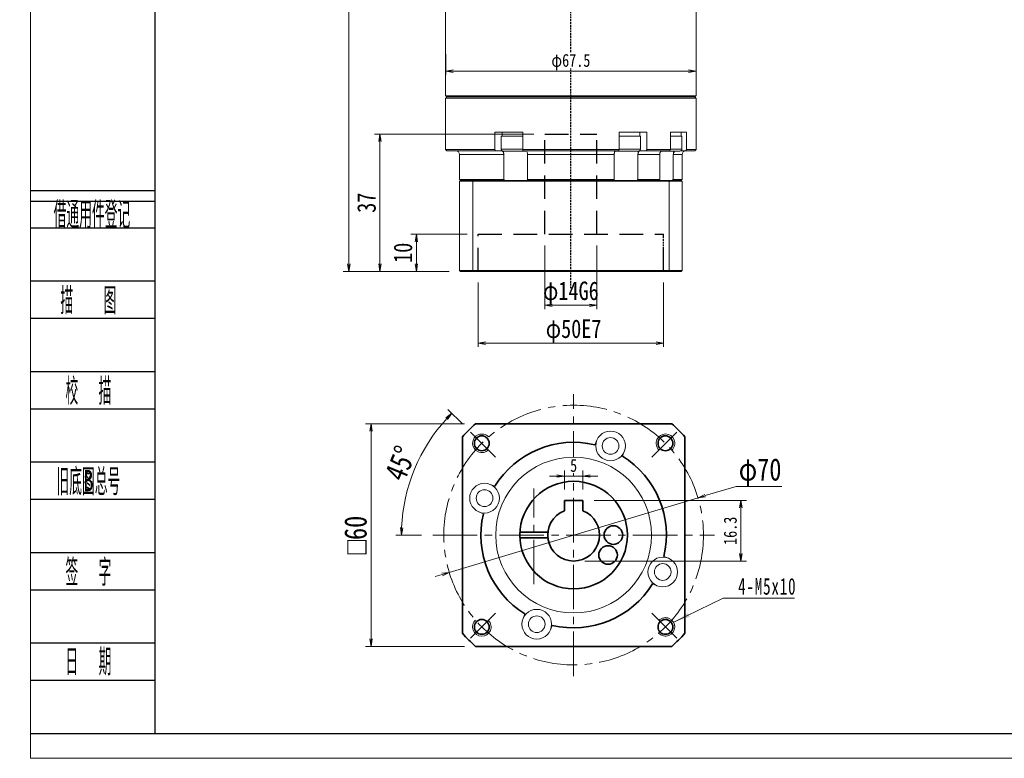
# Model space of a CAD drawing. Header units: millimetres. Extents: x -3 to 579, y 0 to 398.
# Tile 1 of 3: x -3 to 262, y 0 to 199. Entities that reach past the tile are written whole.
import ezdxf
from ezdxf.enums import TextEntityAlignment as Align

# ---------------------------------------------------------------- set-up
doc = ezdxf.new("R2010")
doc.units = ezdxf.units.MM
for name, pattern in [('DASHED', [0.75, 0.5, -0.25]), ('DASHED2', [9.525, 6.35, -3.175]), ('点画线', [18, 12, -2, 2, -2])]:
    doc.linetypes.add(name, pattern=pattern)
for name, color, linetype in [('2细线层', 4, 'Continuous'), ('4虚线层', 6, 'DASHED2'), ('6文字层', 3, 'Continuous')]:
    doc.layers.add(name, color=color, linetype=linetype)
for name, color, linetype, lineweight in [('EB0_1', 7, 'Continuous', 35), ('中心线层', 1, '点画线', 18), ('图框_外框线', 7, 'Continuous', 18), ('尺寸线层', 3, 'Continuous', 18), ('粗实线层', 7, 'Continuous', 35), ('细实线层', 7, 'Continuous', 18)]:
    doc.layers.add(name, color=color, linetype=linetype, lineweight=lineweight)
doc.styles.add('PC_TEXTSTYLE', font='ISOCP.SHX', dxfattribs={"width": 0.707, "bigfont": 'GBCBIG.SHX'})
doc.styles.get("Standard").update_dxf_attribs({"font": 'SimSun.ttf'})
doc.styles.add('宋体', font='SimSun.ttf', dxfattribs={"width": 0.8})
doc.styles.add('标准', font='txt', dxfattribs={"width": 0.667})
doc.dimstyles.new('A水平标注$0', dxfattribs={"dimtxt": 3.5, "dimasz": 2, "dimexe": 1.5, "dimexo": 3, "dimgap": 1.1, "dimtad": 1, "dimtoh": 1, "dimdec": 4, "dimdsep": 46, "dimtxsty": '宋体', "dimblk": 'OPEN', "dimcen": 3, "dimclrd": 3, "dimclre": 3, "dimclrt": 6, "dimadec": 0, "dimazin": 0, "dimtm": 1e-09, "dimtfac": 1, "dimtdec": 4, "dimtix": 1, "dimtmove": 0, "dimatfit": 3, "dimldrblk": 'OPEN', "dimfxl": 0, "dimlwd": 13, "dimlwe": 13, "dimarcsym": 0})
doc.dimstyles.new('D直径标注φ25', dxfattribs={"dimtxt": 3.5, "dimasz": 2, "dimexe": 1, "dimexo": 3, "dimtad": 1, "dimtoh": 1, "dimdec": 1, "dimdsep": 46, "dimtxsty": '宋体', "dimblk": 'OPEN', "dimcen": 3, "dimclrd": 3, "dimclre": 3, "dimclrt": 130, "dimadec": 0, "dimazin": 0, "dimtm": 1e-09, "dimtfac": 1, "dimtdec": 1, "dimtmove": 0, "dimatfit": 0, "dimldrblk": 'OPEN', "dimfxl": 0, "dimlwd": 13, "dimlwe": 13, "dimarcsym": 0})

# ---------------------------------------------------------------- blocks, each defined once
blk = doc.blocks.new('_Open')
at = {"color": 0, "linetype": 'ByBlock', "lineweight": -2}
for p, q in [((-1, 0.17), (0, 0)), ((-1, -0.17), (0, 0)), ((0, 0), (-1, 0))]:
    blk.add_line(p, q, dxfattribs=at)
blk = doc.blocks.new('*D10')
at = {"layer": 'Defpoints', "color": 0, "transparency": 16777216}
for p in [(119.93, 90.17), (91.77, 30.17), (119.93, 30.17)]:
    blk.add_point(p, dxfattribs=at)
at = {"layer": '尺寸线层', "color": 3, "lineweight": 13, "transparency": 16777216}
for p, q in [((116.93, 90.17), (90.27, 90.17)), ((91.77, 88.17), (91.77, 32.17)), ((116.93, 30.17), (90.27, 30.17))]:
    blk.add_line(p, q, dxfattribs=at)
at = {"layer": '尺寸线层', "color": 3, "lineweight": 13, "transparency": 16777216, "xscale": 2, "yscale": 2, "zscale": 2}
for p, rotation in [((91.77, 90.17), 90), ((91.77, 30.17), 270)]:
    blk.add_blockref('_Open', p, dxfattribs=dict(at, rotation=rotation))
at = {"layer": '尺寸线层', "color": 6, "transparency": 16777216, "insert": (87.63, 60.17), "char_height": 6, "attachment_point": 5, "rotation": 90, "style": '宋体', "bg_fill": 3, "box_fill_scale": 1.1, "bg_fill_color": 256, "bg_fill_true_color": 13158600, "bg_fill_transparency": 0}
blk.add_mtext('{\\famgdt|b0|i0|c0|p0;o}{60}', dxfattribs=at)
blk = doc.blocks.new('*D11')
at = {"layer": 'Defpoints', "color": 0, "transparency": 16777216}
for p in [(118.61, 87.94), (106.18, 83.38), (125.34, 81.21), (108.38, 60.17), (184.38, 60.17)]:
    blk.add_point(p, dxfattribs=at)
at = {"layer": '尺寸线层', "color": 3, "lineweight": 13, "transparency": 16777216}
for p, q in [((116.49, 90.06), (112.5, 94.05)), ((105.38, 60.17), (98.47, 60.17))]:
    blk.add_line(p, q, dxfattribs=at)
blk.add_arc((146.38, 60.17), 46.42, 137.4688, 177.5312, dxfattribs=at)
at = {"layer": '尺寸线层', "color": 3, "lineweight": 13, "transparency": 16777216, "xscale": 2, "yscale": 2, "zscale": 2}
for p, rotation in [((113.56, 92.99), 46.23442076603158), ((99.97, 60.17), 268.7655792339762)]:
    blk.add_blockref('_Open', p, dxfattribs=dict(at, rotation=rotation))
at = {"layer": '尺寸线层', "color": 6, "transparency": 16777216, "insert": (99.71, 79.5), "char_height": 6, "attachment_point": 5, "rotation": 67.5, "style": '宋体', "bg_fill": 3, "box_fill_scale": 1.1, "bg_fill_color": 256, "bg_fill_true_color": 13158600, "bg_fill_transparency": 0}
blk.add_mtext('45°', dxfattribs=at)
blk = doc.blocks.new('*D12')
at = {"layer": 'Defpoints', "color": 0, "transparency": 16777216}
for p in [(179.91, 70.21), (112.86, 50.12)]:
    blk.add_point(p, dxfattribs=at)
at = {"layer": '尺寸线层', "color": 3, "lineweight": 13, "transparency": 16777216}
for p, q in [((181.83, 70.79), (190.16, 73.28)), ((190.16, 73.28), (202.5, 73.28)), ((112.86, 50.12), (179.91, 70.21)), ((110.94, 49.54), (109.03, 48.97))]:
    blk.add_line(p, q, dxfattribs=at)
at = {"layer": '尺寸线层', "color": 3, "lineweight": 13, "transparency": 16777216, "xscale": 2, "yscale": 2, "zscale": 2}
for p, rotation in [((179.91, 70.21), 196.6820608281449), ((112.86, 50.12), 16.68206082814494)]:
    blk.add_blockref('_Open', p, dxfattribs=dict(at, rotation=rotation))
at = {"layer": '尺寸线层', "color": 130, "transparency": 16777216, "insert": (196.65, 77.04), "char_height": 6, "attachment_point": 5, "style": '宋体'}
blk.add_mtext('φ70', dxfattribs=at)
blk = doc.blocks.new('*X5')
at = {"layer": '尺寸线层', "linetype": 'Continuous'}
blk.add_hatch(color=0, dxfattribs=at).paths.add_polyline_path([(-15.04, -6.45), (-11.25, -3.97), (-10.75, -4.98)], flags=0)
at = {"layer": '尺寸线层', "color": 0, "linetype": 'Continuous'}
blk.add_line((-15.04, -6.45), (-1.81, 0), dxfattribs=at)
at = {"layer": '尺寸线层', "color": 0}
for p, q in [((-1.81, 0), (0, 0)), ((0, 0), (17.48, 0)), ((0, 0), (0, 0))]:
    blk.add_line(p, q, dxfattribs=at)
at = {"layer": '尺寸线层', "color": 0, "insert": (2.25, 0.9), "char_height": 4.5, "width": 30.4628, "attachment_point": 7, "line_spacing_factor": 1.15057, "style": '标准'}
blk.add_mtext('\\T1.1;4-M5x10', dxfattribs=at)
blk = doc.blocks.new('*D36')
at = {"layer": 'Defpoints', "color": 0, "transparency": 16777216}
for p in [(120.64, 131.25), (170.64, 131.25), (170.64, 111.87)]:
    blk.add_point(p, dxfattribs=at)
at = {"layer": '尺寸线层', "color": 3, "lineweight": 13, "transparency": 16777216}
for p, q in [((120.64, 128.25), (120.64, 110.87)), ((170.64, 128.25), (170.64, 110.87)), ((122.64, 111.87), (168.64, 111.87))]:
    blk.add_line(p, q, dxfattribs=at)
at = {"layer": '尺寸线层', "color": 3, "lineweight": 13, "transparency": 16777216, "xscale": 2, "yscale": 2, "zscale": 2, "rotation": 180}
blk.add_blockref('_Open', (120.64, 111.87), dxfattribs=at)
at = {"layer": '尺寸线层', "color": 3, "lineweight": 13, "transparency": 16777216, "xscale": 2, "yscale": 2, "zscale": 2}
blk.add_blockref('_Open', (170.64, 111.87), dxfattribs=at)
at = {"layer": '尺寸线层', "color": 130, "transparency": 16777216, "insert": (146.38, 115.11), "char_height": 5, "attachment_point": 5, "style": '宋体'}
blk.add_mtext('φ50E7', dxfattribs=at)
blk = doc.blocks.new('*D37')
at = {"layer": 'Defpoints', "color": 0, "transparency": 16777216}
for p in [(138.64, 141.25), (152.64, 141.25), (152.64, 122.09)]:
    blk.add_point(p, dxfattribs=at)
at = {"layer": '尺寸线层', "color": 3, "lineweight": 13, "transparency": 16777216}
for p, q in [((138.64, 138.25), (138.64, 121.09)), ((152.64, 138.25), (152.64, 121.09)), ((140.64, 122.09), (150.64, 122.09))]:
    blk.add_line(p, q, dxfattribs=at)
at = {"layer": '尺寸线层', "color": 3, "lineweight": 13, "transparency": 16777216, "xscale": 2, "yscale": 2, "zscale": 2, "rotation": 180}
blk.add_blockref('_Open', (138.64, 122.09), dxfattribs=at)
at = {"layer": '尺寸线层', "color": 3, "lineweight": 13, "transparency": 16777216, "xscale": 2, "yscale": 2, "zscale": 2}
blk.add_blockref('_Open', (152.64, 122.09), dxfattribs=at)
at = {"layer": '尺寸线层', "color": 130, "transparency": 16777216, "insert": (145.64, 125.33), "char_height": 5, "attachment_point": 5, "style": '宋体'}
blk.add_mtext('φ14G6', dxfattribs=at)
blk = doc.blocks.new('*D38')
at = {"layer": 'Defpoints', "color": 0, "transparency": 16777216}
for p in [(120.64, 141.25), (103.99, 131.25), (115.84, 131.25)]:
    blk.add_point(p, dxfattribs=at)
at = {"layer": '尺寸线层', "color": 3, "lineweight": 13, "transparency": 16777216}
for p, q in [((117.64, 141.25), (102.49, 141.25)), ((103.99, 139.25), (103.99, 133.25)), ((112.84, 131.25), (102.49, 131.25))]:
    blk.add_line(p, q, dxfattribs=at)
at = {"layer": '尺寸线层', "color": 3, "lineweight": 13, "transparency": 16777216, "xscale": 2, "yscale": 2, "zscale": 2}
for p, rotation in [((103.99, 141.25), 90), ((103.99, 131.25), 270)]:
    blk.add_blockref('_Open', p, dxfattribs=dict(at, rotation=rotation))
at = {"layer": '尺寸线层', "color": 6, "transparency": 16777216, "insert": (100.39, 136.25), "char_height": 5, "attachment_point": 5, "rotation": 90, "style": '宋体', "bg_fill": 3, "box_fill_scale": 1.1, "bg_fill_color": 256, "bg_fill_true_color": 13158600, "bg_fill_transparency": 0}
blk.add_mtext('10', dxfattribs=at)
blk = doc.blocks.new('*D39')
at = {"layer": 'Defpoints', "color": 0, "transparency": 16777216}
for p in [(138.64, 168.25), (94.17, 131.25), (115.84, 131.25)]:
    blk.add_point(p, dxfattribs=at)
at = {"layer": '尺寸线层', "color": 3, "lineweight": 13, "transparency": 16777216}
for p, q in [((135.64, 168.25), (92.67, 168.25)), ((94.17, 166.25), (94.17, 133.25)), ((112.84, 131.25), (92.67, 131.25))]:
    blk.add_line(p, q, dxfattribs=at)
at = {"layer": '尺寸线层', "color": 3, "lineweight": 13, "transparency": 16777216, "xscale": 2, "yscale": 2, "zscale": 2}
for p, rotation in [((94.17, 168.25), 90), ((94.17, 131.25), 270)]:
    blk.add_blockref('_Open', p, dxfattribs=dict(at, rotation=rotation))
at = {"layer": '尺寸线层', "color": 6, "transparency": 16777216, "insert": (90.57, 149.75), "char_height": 5, "attachment_point": 5, "rotation": 90, "style": '宋体', "bg_fill": 3, "box_fill_scale": 1.1, "bg_fill_color": 256, "bg_fill_true_color": 13158600, "bg_fill_transparency": 0}
blk.add_mtext('37', dxfattribs=at)
blk = doc.blocks.new('*D40')
at = {"layer": 'Defpoints', "color": 0, "transparency": 16777216}
for p in [(115.94, 245.25), (85.77, 131.25), (115.84, 131.25)]:
    blk.add_point(p, dxfattribs=at)
at = {"layer": '尺寸线层', "color": 3, "lineweight": 13, "transparency": 16777216}
for p, q in [((112.94, 245.25), (84.27, 245.25)), ((85.77, 243.25), (85.77, 133.25)), ((112.84, 131.25), (84.27, 131.25))]:
    blk.add_line(p, q, dxfattribs=at)
at = {"layer": '尺寸线层', "color": 3, "lineweight": 13, "transparency": 16777216, "xscale": 2, "yscale": 2, "zscale": 2}
for p, rotation in [((85.77, 245.25), 90), ((85.77, 131.25), 270)]:
    blk.add_blockref('_Open', p, dxfattribs=dict(at, rotation=rotation))
at = {"layer": '尺寸线层', "color": 6, "transparency": 16777216, "insert": (82.17, 206.75), "char_height": 5, "attachment_point": 5, "rotation": 90, "style": '宋体', "bg_fill": 3, "box_fill_scale": 1.1, "bg_fill_color": 256, "bg_fill_true_color": 13158600, "bg_fill_transparency": 0}
blk.add_mtext('114', dxfattribs=at)
blk = doc.blocks.new('*D41')
at = {"color": 3, "lineweight": 13, "transparency": 16777216}
for p, q in [((111.89, 189.75), (111.89, 184.2)), ((179.39, 189.75), (179.39, 184.2)), ((177.39, 185.2), (113.89, 185.2))]:
    blk.add_line(p, q, dxfattribs=at)
at = {"layer": 'Defpoints', "color": 0, "transparency": 16777216}
for p in [(111.89, 192.75), (179.39, 192.75), (111.89, 185.2)]:
    blk.add_point(p, dxfattribs=at)
at = {"color": 3, "lineweight": 13, "transparency": 16777216, "xscale": 2, "yscale": 2, "zscale": 2, "rotation": 180}
blk.add_blockref('_Open', (111.89, 185.2), dxfattribs=at)
at = {"color": 3, "lineweight": 13, "transparency": 16777216, "xscale": 2, "yscale": 2, "zscale": 2}
blk.add_blockref('_Open', (179.39, 185.2), dxfattribs=at)
at = {"color": 130, "transparency": 16777216, "insert": (145.64, 187.65), "char_height": 3.5, "attachment_point": 5, "style": '宋体', "bg_fill": 3, "box_fill_scale": 1.1, "bg_fill_color": 256, "bg_fill_true_color": 13158600, "bg_fill_transparency": 0}
blk.add_mtext('φ67.5', dxfattribs=at)
blk = doc.blocks.new('*D43')
at = {"color": 3, "lineweight": 13, "transparency": 16777216}
for p, q in [((143.88, 72.47), (143.88, 77.58)), ((148.88, 72.47), (148.88, 77.58)), ((141.88, 76.08), (139.88, 76.08)), ((143.88, 76.08), (148.88, 76.08)), ((150.88, 76.08), (152.88, 76.08))]:
    blk.add_line(p, q, dxfattribs=at)
at = {"layer": 'Defpoints', "color": 0, "transparency": 16777216}
for p in [(148.88, 76.08), (143.88, 69.47), (148.88, 69.47)]:
    blk.add_point(p, dxfattribs=at)
at = {"color": 3, "lineweight": 13, "transparency": 16777216, "xscale": 2, "yscale": 2, "zscale": 2}
blk.add_blockref('_Open', (143.88, 76.08), dxfattribs=at)
at = {"color": 3, "lineweight": 13, "transparency": 16777216, "xscale": 2, "yscale": 2, "zscale": 2, "rotation": 180}
blk.add_blockref('_Open', (148.88, 76.08), dxfattribs=at)
at = {"color": 6, "transparency": 16777216, "insert": (146.38, 78.93), "char_height": 3.5, "attachment_point": 5, "style": '宋体', "bg_fill": 3, "box_fill_scale": 1.1, "bg_fill_color": 256, "bg_fill_true_color": 13158600, "bg_fill_transparency": 0}
blk.add_mtext('5', dxfattribs=at)
blk = doc.blocks.new('*D44')
at = {"color": 3, "lineweight": 13, "transparency": 16777216}
for p, q in [((151.88, 69.47), (192.98, 69.47)), ((191.48, 67.47), (191.48, 55.17)), ((149.38, 53.17), (192.98, 53.17))]:
    blk.add_line(p, q, dxfattribs=at)
at = {"layer": 'Defpoints', "color": 0, "transparency": 16777216}
for p in [(148.88, 69.47), (146.38, 53.17), (191.48, 53.17)]:
    blk.add_point(p, dxfattribs=at)
at = {"color": 3, "lineweight": 13, "transparency": 16777216, "xscale": 2, "yscale": 2, "zscale": 2}
for p, rotation in [((191.48, 69.47), 90), ((191.48, 53.17), 270)]:
    blk.add_blockref('_Open', p, dxfattribs=dict(at, rotation=rotation))
at = {"color": 6, "transparency": 16777216, "insert": (188.63, 61.32), "char_height": 3.5, "attachment_point": 5, "rotation": 90, "style": '宋体', "bg_fill": 3, "box_fill_scale": 1.1, "bg_fill_color": 256, "bg_fill_true_color": 13158600, "bg_fill_transparency": 0}
blk.add_mtext('16.3', dxfattribs=at)

msp = doc.modelspace()

# ---------------------------------------------------------------- linework, layer by layer
at = {"color": 1, "linetype": 'DASHED'}
for p, q in [((145.63518, 126.69706), (145.63518, 245.24876)), ((170.63518, 131.24876), (170.63518, 141.24876)), ((170.63518, 131.24876), (170.63518, 141.24876))]:
    msp.add_line(p, q, dxfattribs=at)
at = {"color": 7, "linetype": 'Continuous', "lineweight": 15}
for p, q in [((179.38518, 178.54876), (111.88518, 178.54876)), ((111.88518, 177.94876), (145.63518, 177.94876)), ((112.18518, 178.24876), (179.08518, 178.24876)), ((145.63518, 178.24876), (112.18518, 178.24876)), ((179.08518, 178.24876), (145.63518, 178.24876)), ((145.63518, 177.94876), (179.38518, 177.94876)), ((125.14839, 168.74876), (125.14839, 164.04876)), ((125.14839, 168.74876), (128.24154, 168.74876)), ((130.38518, 167.64876), (126.88518, 167.64876)), ((129.28418, 168.74876), (128.24154, 168.74876)), ((129.28418, 168.74876), (132.6511, 168.74876)), ((132.6511, 167.64876), (130.38518, 167.64876)), ((132.6511, 164.04876), (132.6511, 168.74876)), ((158.61925, 168.74876), (158.61925, 164.04876)), ((158.61925, 168.74876), (161.98617, 168.74876)), ((163.91627, 167.64876), (158.61925, 167.64876)), ((163.02881, 168.74876), (161.98617, 168.74876)), ((163.02881, 168.74876), (166.12197, 168.74876)), ((164.38518, 167.64876), (163.91627, 167.64876)), ((166.12197, 164.04876), (166.12197, 168.74876)), ((172.45595, 168.74876), (172.45595, 164.04876)), ((172.45595, 168.74876), (174.5579, 168.74876)), ((175.54895, 167.64876), (172.45595, 167.64876)), ((175.15987, 168.74876), (174.5579, 168.74876)), ((175.15987, 168.74876), (176.78764, 168.74876)), ((176.78764, 164.04876), (176.78764, 168.74876)), ((125.14839, 164.04876), (111.88518, 164.04876)), ((112.18518, 163.74876), (125.34143, 163.74876)), ((115.63518, 162.74876), (127.56232, 162.74876)), ((125.34143, 163.74876), (126.91808, 163.74876)), ((130.38518, 164.14876), (126.88518, 164.14876)), ((127.38518, 163.64876), (130.38518, 163.64876)), ((127.51251, 163.64876), (127.51251, 163.13214)), ((127.56232, 162.74876), (127.56232, 156.04876)), ((132.6511, 164.14876), (130.38518, 164.14876)), ((130.38518, 163.64876), (133.38518, 163.64876)), ((158.61925, 164.04876), (132.6511, 164.04876)), ((132.75382, 163.74876), (158.51654, 163.74876)), ((133.93447, 162.74876), (157.33588, 162.74876)), ((133.93447, 156.04876), (133.93447, 162.74876)), ((157.33588, 162.74876), (157.33588, 156.04876)), ((157.88518, 163.64876), (163.48325, 163.64876)), ((163.91627, 164.14876), (158.61925, 164.14876)), ((163.48325, 163.64876), (163.88518, 163.64876)), ((163.70804, 156.04876), (163.70804, 162.74876)), ((163.70804, 162.74876), (169.58036, 162.74876)), ((163.75784, 163.64876), (163.75784, 163.13214)), ((164.38518, 164.14876), (163.91627, 164.14876)), ((164.35228, 163.74876), (165.92893, 163.74876)), ((165.92893, 163.74876), (172.22589, 163.74876)), ((172.45595, 164.04876), (166.12197, 164.04876)), ((169.58036, 162.74876), (169.58036, 156.04876)), ((169.99394, 163.64876), (175.04895, 163.64876)), ((175.54895, 164.14876), (172.45595, 164.14876)), ((173.25932, 156.04876), (173.25932, 162.74876)), ((173.25932, 162.74876), (175.63518, 162.74876)), ((173.33153, 163.64876), (173.33153, 163.13214)), ((175.34895, 163.74876), (176.50544, 163.74876)), ((176.50544, 163.74876), (179.08518, 163.74876)), ((179.38518, 164.04876), (176.78764, 164.04876)), ((127.56232, 156.04876), (115.63518, 156.04876)), ((115.63518, 155.54876), (119.17766, 155.54876)), ((115.63518, 155.54876), (115.63518, 131.44876)), ((119.25336, 155.74876), (115.83518, 155.74876)), ((119.17766, 155.54876), (119.17766, 131.44876)), ((119.17766, 155.54876), (172.09269, 155.54876)), ((172.01699, 155.74876), (119.25336, 155.74876)), ((157.33588, 156.04876), (133.93447, 156.04876)), ((169.58036, 156.04876), (163.70804, 156.04876)), ((175.43518, 155.74876), (172.01699, 155.74876)), ((172.09269, 155.54876), (175.63518, 155.54876)), ((172.09269, 155.54876), (172.09269, 131.44876)), ((175.63518, 156.04876), (173.25932, 156.04876)), ((175.63518, 155.54876), (175.63518, 131.44876)), ((119.17766, 131.44876), (115.63518, 131.44876)), ((115.83518, 131.24876), (119.25336, 131.24876)), ((172.09269, 131.44876), (119.17766, 131.44876)), ((119.25336, 131.24876), (172.01699, 131.24876)), ((172.01699, 131.24876), (175.43518, 131.24876)), ((175.63518, 131.44876), (172.09269, 131.44876))]:
    msp.add_line(p, q, dxfattribs=at)
for centre, radius, start, end in [((114.63518, 162.74876), 1, 0, 90), ((127.38518, 164.14876), 0.5, 180, 270), ((133.38518, 164.14876), 0.5, 270, 302.4574441), ((157.88518, 164.14876), 0.5, 241.6040712, 270), ((163.88518, 164.14876), 0.5, 270, 0), ((175.04895, 164.14876), 0.5, 270, 0), ((176.63518, 162.74876), 1, 90, 180)]:
    msp.add_arc(centre, radius, start, end, dxfattribs=at)
for points in [[(111.88518, 178.54876), (111.88518, 206.94876)], [(179.38518, 206.94876), (179.38518, 178.54876)], [(112.18518, 178.24876), (111.88518, 178.54876)], [(111.88518, 177.94876), (112.18518, 178.24876)], [(111.88518, 164.04876), (111.88518, 177.94876)], [(179.38518, 178.54876), (179.08518, 178.24876)], [(179.08518, 178.24876), (179.38518, 177.94876)], [(179.38518, 177.94876), (179.38518, 164.04876)], [(126.88518, 164.14876), (126.88518, 167.64876)], [(127.08518, 167.64876), (127.08518, 168.74876)], [(164.18518, 168.74876), (164.18518, 167.64876)], [(164.38518, 167.64876), (164.38518, 164.14876)], [(175.34895, 168.74876), (175.34895, 167.64876)], [(175.54895, 167.64876), (175.54895, 164.14876)], [(112.18518, 163.74876), (111.88518, 164.04876)], [(115.63518, 156.04876), (115.63518, 162.74876)], [(125.34143, 163.74876), (125.14839, 164.04876)], [(127.51251, 163.13214), (127.56232, 162.74876)], [(132.6511, 164.04876), (132.75382, 163.74876)], [(133.93447, 162.74876), (133.90902, 163.13214)], [(157.36133, 163.13214), (157.33588, 162.74876)], [(158.51654, 163.74876), (158.61925, 164.04876)], [(163.70804, 162.74876), (163.75784, 163.13214)], [(166.12197, 164.04876), (165.92893, 163.74876)], [(169.6385, 163.13214), (169.58036, 162.74876)], [(172.22589, 163.74876), (172.45595, 164.04876)], [(173.25932, 162.74876), (173.33153, 163.13214)], [(175.63518, 162.74876), (175.63518, 156.04876)], [(176.78764, 164.04876), (176.50544, 163.74876)], [(179.38518, 164.04876), (179.08518, 163.74876)], [(115.93518, 155.74876), (115.63518, 156.04876)], [(115.63518, 155.54876), (115.83518, 155.74876)], [(119.17766, 155.54876), (119.25336, 155.74876)], [(127.77006, 155.74876), (127.56232, 156.04876)], [(133.93447, 156.04876), (134.02034, 155.74876)], [(157.25001, 155.74876), (157.33588, 156.04876)], [(163.70804, 156.04876), (163.5003, 155.74876)], [(169.36127, 155.74876), (169.58036, 156.04876)], [(172.09269, 155.54876), (172.01699, 155.74876)], [(173.25932, 156.04876), (172.96987, 155.74876)], [(175.63518, 156.04876), (175.33518, 155.74876)], [(175.43518, 155.74876), (175.63518, 155.54876)], [(115.83518, 131.24876), (115.63518, 131.44876)], [(119.25336, 131.24876), (119.17766, 131.44876)], [(172.01699, 131.24876), (172.09269, 131.44876)], [(175.63518, 131.44876), (175.43518, 131.24876)]]:
    msp.add_open_spline(points, degree=1, dxfattribs=at)
for points, knots in [([(126.91808, 163.74876), (126.94271, 163.74741), (127.03945, 163.74209), (127.20513, 163.66459), (127.38393, 163.46607), (127.47544, 163.26498), (127.50832, 163.14717), (127.51251, 163.13214)], [0, 0, 0, 0, 0.0898846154, 0.3530449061, 0.6161572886, 0.8790264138, 0.9174460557, 0.9174460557, 0.9174460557, 0.9174460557]), ([(133.90902, 163.13214), (133.8908, 163.23167), (133.85431, 163.43088), (133.76067, 163.64006), (133.66902, 163.73766), (133.61169, 163.746), (133.59273, 163.74876)], [0, 0, 0, 0, 0.2094481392, 0.4192300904, 0.6292069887, 0.7329719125, 0.7329719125, 0.7329719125, 0.7329719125]), ([(157.67762, 163.74876), (157.66452, 163.74741), (157.61304, 163.74209), (157.52488, 163.66459), (157.42974, 163.46607), (157.38105, 163.26498), (157.36356, 163.14717), (157.36133, 163.13214)], [0, 0, 0, 0, 0.0718302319, 0.2821316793, 0.4923948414, 0.7024636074, 0.7331662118, 0.7331662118, 0.7331662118, 0.7331662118]), ([(163.75784, 163.13214), (163.79208, 163.23163), (163.86063, 163.43081), (164.03659, 163.64), (164.20885, 163.73765), (164.31662, 163.746), (164.35228, 163.74876)], [0, 0, 0, 0, 0.2619701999, 0.5244550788, 0.7871838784, 0.9171158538, 0.9171158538, 0.9171158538, 0.9171158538]), ([(170.34692, 163.74876), (170.31756, 163.74741), (170.20226, 163.74209), (170.00482, 163.66459), (169.79173, 163.46607), (169.68268, 163.26498), (169.64349, 163.14717), (169.6385, 163.13214)], [0, 0, 0, 0, 0.098305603, 0.386120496, 0.673882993, 0.961379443, 1.003398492, 1.003398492, 1.003398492, 1.003398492]), ([(173.33153, 163.13214), (173.38217, 163.2299), (173.48353, 163.42558), (173.66745, 163.5998), (173.78979, 163.64132), (173.81172, 163.64876)], [0, 0, 0, 0, 0.3267769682, 0.6540747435, 0.7255650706, 0.7255650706, 0.7255650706, 0.7255650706])]:
    msp.add_open_spline(points, degree=3, knots=knots, dxfattribs=at)
at = {"layer": '2细线层'}
for p, q in [((-0.07597, 153.05192), (33.51486, 153.05192)), ((-0.07597, 150.18233), (33.51486, 150.18233)), ((-0.07597, 143.00837), (33.51486, 143.00837)), ((-0.07597, 128.66043), (33.51486, 128.66043)), ((-0.07597, 118.61687), (33.51486, 118.61687)), ((-0.07597, 104.26894), (33.51486, 104.26894)), ((-0.07597, 94.22538), (33.51486, 94.22538)), ((-0.07597, 79.87745), (33.51486, 79.87745)), ((-0.07597, 69.83389), (33.51486, 69.83389)), ((-0.07597, 55.48595), (33.51486, 55.48595)), ((-0.07597, 45.4424), (33.51486, 45.4424)), ((-0.07597, 31.09446), (33.51486, 31.09446)), ((-0.07597, 21.05091), (33.51486, 21.05091)), ((-0.07597, 6.70297), (33.51486, 6.70297))]:
    msp.add_line(p, q, dxfattribs=at)
at = {"layer": '4虚线层', "color": 6}
for p, q in [((138.63518, 168.24876), (152.63518, 168.24876)), ((138.63518, 141.24876), (138.63518, 168.24876)), ((152.63518, 141.24876), (152.63518, 168.24876)), ((120.63518, 141.24876), (170.63518, 141.24876)), ((120.63518, 131.24876), (120.63518, 141.24876)), ((170.63518, 131.24876), (170.63518, 141.24876))]:
    msp.add_line(p, q, dxfattribs=at)
at = {"layer": 'EB0_1', "linetype": 'Continuous', "lineweight": 35}
for p, q in [((172.84221, 90.16608), (119.92718, 90.16608)), ((116.38469, 86.62359), (116.38469, 33.70857)), ((176.38469, 33.70857), (176.38469, 86.62359)), ((119.92718, 30.16608), (172.84221, 30.16608))]:
    msp.add_line(p, q, dxfattribs=at)
at = {"layer": 'EB0_1'}
for p, q in [((131.9041, 60.91608), (139.42499, 60.91608)), ((131.9041, 59.41608), (139.42499, 59.41608))]:
    msp.add_line(p, q, dxfattribs=at)
for centre, radius in [((146.38469, 60.16608), 14.5), ((157.10484, 60.16608), 2.5), ((155.66861, 54.806), 2.5)]:
    msp.add_circle(centre, radius, dxfattribs=at)
for radius, start, end in [(40, 131.4096221, 138.5903779), (40, 41.4096221, 48.5903779), (25, 76.7068962, 148.2931038), (25, 346.7068962, 58.2931038), (7, 110.9248324, 69.0751676), (25, 166.7068962, 238.2931038), (25, 256.7068962, 328.2931038), (40, 221.4096221, 228.5903779), (40, 311.4096221, 318.5903779)]:
    msp.add_arc((146.38469, 60.16608), radius, start, end, dxfattribs=at)
at = {"layer": '中心线层'}
for p, q in [((146.38469, 22.16608), (146.38469, 98.16608)), ((135.66454, 46.91608), (135.66454, 72.73608)), ((108.38469, 60.16608), (184.38469, 60.16608))]:
    msp.add_line(p, q, dxfattribs=at)
at = {"layer": '中心线层', "linetype": '点画线', "lineweight": 18}
for p, q in [((125.34481, 81.20596), (118.60797, 87.9428)), ((167.42457, 81.20596), (174.16142, 87.9428)), ((125.34481, 39.1262), (118.60797, 32.38935)), ((167.42457, 39.1262), (174.16142, 32.38935))]:
    msp.add_line(p, q, dxfattribs=at)
msp.add_circle((146.38469, 60.16608), 35, dxfattribs=at)
at = {"layer": '粗实线层'}
for centre in [(121.63596, 84.91482), (171.13343, 84.91482), (121.63596, 35.41734), (171.13343, 35.41734)]:
    msp.add_circle(centre, 2, dxfattribs=at)
at = {"layer": '粗实线层', "lineweight": 18}
for centre, start, end in [((121.63596, 84.91482), 42.9532869, 315), ((171.13343, 84.91482), 312.9532869, 225), ((121.63596, 35.41734), 132.9532869, 45), ((171.13343, 35.41734), 222.9532869, 135)]:
    msp.add_arc(centre, 2.5, start, end, dxfattribs=at)
at = {"layer": '细实线层'}
for p, q in [((152.63894, 85.71768), (152.13301, 84.49624)), ((160.02998, 82.65621), (159.52404, 81.43477)), ((123.89456, 73.81137), (125.116, 73.30543)), ((120.83309, 66.42033), (122.05453, 65.91439)), ((171.93629, 53.91183), (170.71486, 54.41776)), ((168.87483, 46.52079), (167.65339, 47.02673)), ((132.73941, 37.67595), (133.24534, 38.89738)), ((140.13044, 34.61448), (140.63638, 35.83591))]:
    msp.add_line(p, q, dxfattribs=at)
for centre, radius in [((156.33446, 84.18695), 4), ((156.33446, 84.18695), 2.25), ((146.38469, 60.16608), 21), ((122.36382, 70.11585), 4), ((122.36382, 70.11585), 2.25), ((170.40556, 50.21631), 4), ((170.40556, 50.21631), 2.25), ((136.43492, 36.14521), 4), ((136.43492, 36.14521), 2.25)]:
    msp.add_circle(centre, radius, dxfattribs=at)

# ---------------------------------------------------------------- block references
at = {"layer": '尺寸线层'}
msp.add_blockref('*X5', (188.46105, 43.13407), dxfattribs=at)

# ---------------------------------------------------------------- texts
at = {"layer": '6文字层', "color": 3, "style": 'PC_TEXTSTYLE'}
for s, width, p in [('借通用件登记', 0.667, (16.53729, 146.78558)), ('描   图', 0.6667, (15.57994, 123.63865)), ('校  描', 0.667, (15.57994, 99.24716)), ('旧底图总号', 0.667, (15.57994, 74.85567)), ('签  字', 0.667, (15.57994, 50.46418)), ('日  期', 0.667, (15.58888, 26.21589))]:
    msp.add_text(s, height=7.173968, dxfattribs=dict(at, width=width)).set_placement(p, align=Align.MIDDLE)
at = {"layer": '6文字层', "width": 0.707}
msp.add_text('B', height=5.73917, dxfattribs=at).set_placement((15.57994, 74.85567), align=Align.MIDDLE)

# ---------------------------------------------------------------- dimensions: what is measured, and where the dimension line sits
at = {"layer": '尺寸线层'}
for base, p1, p2, text, picture, middle in [((152.63518, 122.0946), (138.63518, 141.24876), (152.63518, 141.24876), 'φ<>G6', '*D37', (145.63518, 122.0946)), ((170.63518, 111.87194), (120.63518, 131.24876), (170.63518, 131.24876), 'φ<>E7', '*D36', (146.38469, 111.87194))]:
    dim = msp.add_linear_dim(base=base, p1=p1, p2=p2, text=text, dimstyle='D直径标注φ25', override={"dimtxt": 5, "dimgap": 0.625, "dimtad": 1, "dimdec": 1, "dimlfac": 1, "dimpost": '<>', "dimblk": 'Open', "dimse1": 0, "dimse2": 0, "dimsd1": 0, "dimsd2": 0, "dimtofl": 1, "dimtvp": 0.1, "dimtfill": 0, "dimtfillclr": 256}, dxfattribs=at)
    dim.commit()
    dim.dimension.update_dxf_attribs({"geometry": picture, "text_midpoint": middle, "dimtype": 160})

# ---------------------------------------------------------------- next in the draw order: dimensions: what is measured, and where the dimension line sits
dim = msp.add_linear_dim(base=(91.76646, 30.16608), p1=(119.92718, 90.16608), p2=(119.92718, 30.16608), angle=270, text='{\\famgdt|b0|i0|c0|p0;o}{<>}', dimstyle='A水平标注$0', override={"dimtxt": 6, "dimgap": 1.1, "dimtad": 1, "dimjust": 0, "dimdec": 4, "dimlfac": 1, "dimpost": '<>', "dimblk": 'Open', "dimse1": 0, "dimse2": 0, "dimsd1": 0, "dimsd2": 0, "dimtofl": 1, "dimtvp": 0.1, "dimtfill": 1, "dimtfillclr": 256}, dxfattribs=at)
dim.commit()
dim.dimension.update_dxf_attribs({"geometry": '*D10', "text_midpoint": (87.63492, 60.16608)})

# ---------------------------------------------------------------- next in the draw order: dimensions: what is measured, and where the dimension line sits
dim = msp.add_angular_dim_2l(base=(106.18492, 83.37543), line1=((125.34481, 81.20596), (118.60797, 87.9428)), line2=((108.38469, 60.16608), (184.38469, 60.16608)), dimstyle='A水平标注$0', override={"dimtxt": 6, "dimblk": 'Open', "dimtfill": 1, "dimtfillclr": 256}, dxfattribs=at)
dim.commit()
dim.dimension.update_dxf_attribs({"geometry": '*D11', "text_midpoint": (99.7115, 79.49875)})

# ---------------------------------------------------------------- next in the draw order: linework, layer by layer
at = {"layer": 'EB0_1'}
for p, q in [((143.88469, 66.70443), (143.88469, 69.46608)), ((143.88469, 69.46608), (148.88469, 69.46608)), ((148.88469, 66.70443), (148.88469, 69.46608))]:
    msp.add_line(p, q, dxfattribs=at)
at = {"layer": '图框_外框线', "color": 3}
msp.add_lwpolyline([(0, 0), (563.04958, 0), (563.04958, 398.15649), (0, 398.15649)], close=True, dxfattribs=at)
at = {"layer": '图框_外框线', "color": 3, "lineweight": 25}
msp.add_lwpolyline([(33.51486, 6.70297), (556.34661, 6.70297), (556.34661, 391.45352), (33.51486, 391.45352)], close=True, dxfattribs=at)

# ---------------------------------------------------------------- next in the draw order: dimensions: what is measured, and where the dimension line sits
at = {"layer": '尺寸线层'}
dim = msp.add_diameter_dim_2p(p1=(112.85776, 50.11896), p2=(179.91163, 70.2132), dimstyle='D直径标注φ25', override={"dimtxt": 6, "dimpost": 'φ<>', "dimtfill": 0}, dxfattribs=at)
dim.commit()
dim.dimension.update_dxf_attribs({"geometry": '*D12', "text_midpoint": (196.64568, 73.2848), "dimtype": 163})

# ---------------------------------------------------------------- next in the draw order: dimensions: what is measured, and where the dimension line sits
dim = msp.add_linear_dim(base=(148.88469, 76.0835), p1=(143.88469, 69.46608), p2=(148.88469, 69.46608), dimstyle='A水平标注$0')
dim.commit()
dim.dimension.update_dxf_attribs({"geometry": '*D43', "text_midpoint": (146.38469, 78.9335)})
dim = msp.add_linear_dim(base=(103.98519, 131.24876), p1=(120.63518, 141.24876), p2=(115.83518, 131.24876), angle=90, dimstyle='A水平标注$0', override={"dimtxt": 5, "dimblk": 'Open', "dimtfill": 1, "dimtfillclr": 256}, dxfattribs=at)
dim.commit()
dim.dimension.update_dxf_attribs({"geometry": '*D38', "text_midpoint": (103.98519, 136.24876), "dimtype": 160})

# ---------------------------------------------------------------- next in the draw order: dimensions: what is measured, and where the dimension line sits
dim = msp.add_linear_dim(base=(191.48317, 53.16608), p1=(148.88469, 69.46608), p2=(146.38469, 53.16608), angle=90, dimstyle='A水平标注$0')
dim.commit()
dim.dimension.update_dxf_attribs({"geometry": '*D44', "text_midpoint": (188.63317, 61.31608)})
dim = msp.add_linear_dim(base=(94.1692, 131.24876), p1=(138.63518, 168.24876), p2=(115.83518, 131.24876), angle=90, dimstyle='A水平标注$0', override={"dimtxt": 5, "dimblk": 'Open', "dimtfill": 1, "dimtfillclr": 256}, dxfattribs=at)
dim.commit()
dim.dimension.update_dxf_attribs({"geometry": '*D39', "text_midpoint": (94.1692, 149.74876), "dimtype": 160})

# ---------------------------------------------------------------- next in the draw order: dimensions: what is measured, and where the dimension line sits
dim = msp.add_linear_dim(base=(85.7691, 131.24876), p1=(115.93518, 245.24876), p2=(115.83518, 131.24876), angle=90, dimstyle='A水平标注$0', override={"dimtxt": 5, "dimblk": 'Open', "dimtfill": 1, "dimtfillclr": 256}, dxfattribs=at)
dim.commit()
dim.dimension.update_dxf_attribs({"geometry": '*D40', "text_midpoint": (85.7691, 206.74876), "dimtype": 160})

# ---------------------------------------------------------------- next in the draw order: dimensions: what is measured, and where the dimension line sits
dim = msp.add_linear_dim(base=(111.88518, 185.20076), p1=(179.38518, 192.74876), p2=(111.88518, 192.74876), dimstyle='D直径标注φ25', override={"dimpost": 'φ<>'})
dim.commit()
dim.dimension.update_dxf_attribs({"geometry": '*D41', "text_midpoint": (145.63518, 187.65397)})

doc.saveas('drawing.dxf')
